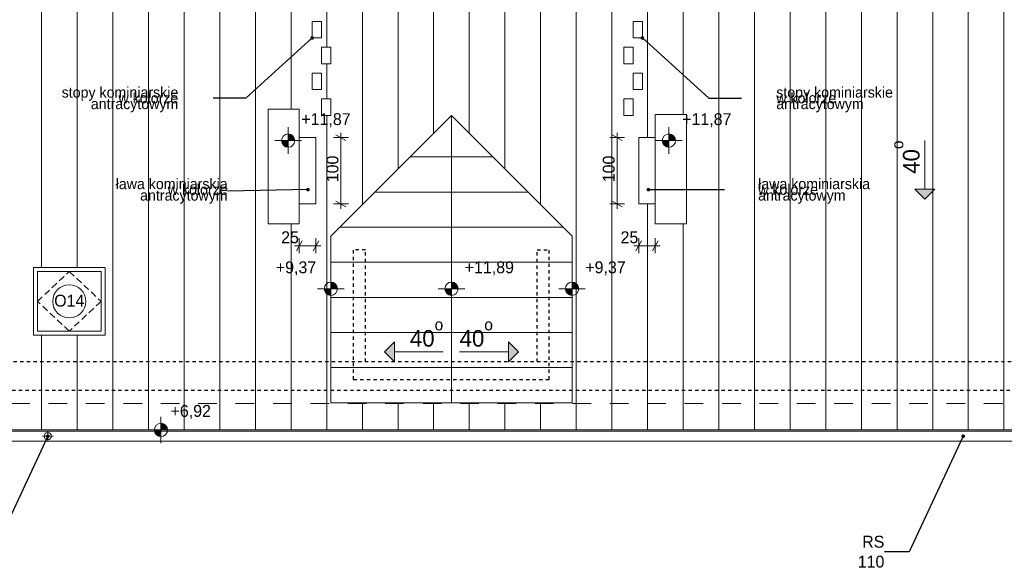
# Model space of a CAD drawing. Extents: x -21260 to 35740, y -2672 to 187028.
# Tile 115 of 120: x 1606 to 16459, y 168808 to 177056. Entities that reach past the tile are written whole.
import ezdxf

# ---------------------------------------------------------------- set-up
doc = ezdxf.new("R2010")
doc.units = 0
doc.header["$MEASUREMENT"] = 0
for name, pattern in [('Dashed', [564.444447, 282.222223, -282.222223]), ('Hidden Line', [100, 50, -50]), ('Krawędzie ukryte', [150, 100, -50])]:
    doc.linetypes.add(name, pattern=pattern)
for name, color, linetype in [('ARCH dach', 7, 'Continuous'), ('Arch wymiary', 7, 'Continuous'), ('INWENT RZĘDNE', 7, 'Continuous')]:
    doc.layers.add(name, color=color, linetype=linetype)
doc.layers.add('ARCH dach_Nr_Pióra__2', color=7, linetype='Continuous', lineweight=13, true_color=0x7f7f7f)
for name, color, linetype, lineweight in [('ARCH dach_Nr_Pióra__21', 7, 'Continuous', 13), ('Arch opisy okien_Nr_Pióra__21', 7, 'Continuous', 13), ('Arch opisy_Nr_Pióra__1', 7, 'Continuous', 25), ('Arch opisy_Nr_Pióra__21', 7, 'Continuous', 13), ('Arch wymiary_Nr_Pióra__5', 7, 'Continuous', 13), ('Arch wyposazenie_Nr_Pióra__21', 7, 'Continuous', 13), ('INWENT DACH_Nr_Pióra__21', 7, 'Continuous', 13), ('INWENT ODWODNIENIE_Nr_Pióra__21', 7, 'Continuous', 13), ('INWENT OPISY_Nr_Pióra__21', 7, 'Continuous', 13), ('INWENT RZĘDNE_Nr_Pióra__21', 7, 'Continuous', 13), ('INWENT. OKNA_Nr_Pióra__21', 7, 'Continuous', 13), ('INWENT.ŚCIANY_Nr_Pióra__1', 7, 'Continuous', 25), ('INWENT.ŚCIANY_Nr_Pióra__5', 7, 'Continuous', 13)]:
    doc.layers.add(name, color=color, linetype=linetype, lineweight=lineweight)
doc.styles.add('GENERATED_STYLE_1', font='txt')
doc.styles.add('GENERATED_STYLE_4', font='txt')
doc.styles.add('GENERATED_STYLE_5', font='txt')
doc.styles.add('GENERATED_STYLE_6', font='txt')
doc.dimstyles.new('GENERATED_STYLE__1', dxfattribs={"dimtxt": 179.999995, "dimasz": 114, "dimexe": 0.18, "dimexo": 0, "dimgap": 0.09, "dimtad": 1, "dimdec": 0, "dimlfac": 0.1, "dimzin": 0, "dimdsep": 46, "dimtxsty": 'GENERATED_STYLE_1', "dimblk": 'ARROWHEAD_2', "dimblk1": 'ARROWHEAD_2', "dimblk2": 'ARROWHEAD_2', "dimcen": 0.09, "dimclrd": 7, "dimclre": 7, "dimclrt": 7, "dimazin": 0, "dimtfac": 1, "dimtdec": 4, "dimtmove": 0, "dimatfit": 3, "dimfxl": 0, "dimtolj": 1, "dimtzin": 0, "dimarcsym": 0})
doc.dimstyles.new('GENERATED_STYLE__3', dxfattribs={"dimtxt": 179.999995, "dimasz": 114, "dimexe": 0.18, "dimexo": 0, "dimgap": 0.09, "dimtad": 1, "dimtih": 1, "dimtoh": 1, "dimdec": 0, "dimlfac": 0.1, "dimzin": 0, "dimdsep": 46, "dimtxsty": 'GENERATED_STYLE_1', "dimblk": 'ARROWHEAD_2', "dimblk1": 'ARROWHEAD_2', "dimblk2": 'ARROWHEAD_2', "dimcen": 0.09, "dimclrd": 7, "dimclre": 7, "dimclrt": 7, "dimazin": 0, "dimtfac": 1, "dimtdec": 4, "dimtmove": 0, "dimatfit": 3, "dimfxl": 0, "dimtolj": 1, "dimtzin": 0, "dimarcsym": 0})
doc.dimstyles.new('GENERATED_STYLE__6', dxfattribs={"dimtxt": 0.18, "dimasz": 109.44, "dimexe": 0.18, "dimexo": 0.0625, "dimgap": 0.09, "dimtad": 0, "dimtih": 1, "dimtoh": 1, "dimdec": 4, "dimzin": 0, "dimdsep": 46, "dimcen": 0.09, "dimadec": 0, "dimazin": 0, "dimtfac": 1, "dimtdec": 4, "dimtmove": 0, "dimatfit": 3, "dimldrblk": 'ARROWHEAD_11', "dimfxl": 0, "dimtolj": 1, "dimtzin": 0, "dimarcsym": 0})

# ---------------------------------------------------------------- blocks, each defined once
blk = doc.blocks.new('Linia_89', base_point=(15260, 175233))
at = {"layer": 'ARCH dach_Nr_Pióra__21', "linetype": 'Continuous'}
blk.add_hatch(color=256, dxfattribs=at).paths.add_polyline_path([(15260, 174347), (15110, 174497), (15410, 174497)], flags=0)
for p, q in [((15260, 175233), (15260, 174497)), ((15260, 174347), (15110, 174497)), ((15110, 174497), (15410, 174497)), ((15260, 174347), (15410, 174497))]:
    blk.add_line(p, q, dxfattribs=at)
blk = doc.blocks.new('Linia_95', base_point=(7995, 172043))
at = {"layer": 'ARCH dach_Nr_Pióra__21', "linetype": 'Continuous'}
blk.add_hatch(color=256, dxfattribs=at).paths.add_polyline_path([(7109, 172043), (7259, 172193), (7259, 171893)], flags=0)
for p, q in [((7109, 172043), (7259, 172193)), ((7259, 172193), (7259, 171893)), ((7109, 172043), (7259, 171893)), ((7995, 172043), (7259, 172043))]:
    blk.add_line(p, q, dxfattribs=at)
blk = doc.blocks.new('Linia_96', base_point=(8243, 172043))
at = {"layer": 'ARCH dach_Nr_Pióra__21', "linetype": 'Continuous'}
blk.add_hatch(color=256, dxfattribs=at).paths.add_polyline_path([(9129, 172043), (8979, 171893), (8979, 172193)], flags=0)
for p, q in [((9129, 172043), (8979, 172193)), ((8979, 171893), (8979, 172193)), ((8243, 172043), (8979, 172043)), ((9129, 172043), (8979, 171893))]:
    blk.add_line(p, q, dxfattribs=at)
blk = doc.blocks.new('*D766')
at = {"layer": 'Arch wymiary_Nr_Pióra__5', "linetype": 'Continuous'}
for p, q in [((6565, 175276), (6340, 175276)), ((6527, 175233), (6377, 175319)), ((6452, 175276), (6452, 175349)), ((6452, 174276), (6452, 175276)), ((6565, 174276), (6340, 174276)), ((6377, 174319), (6527, 174233)), ((6452, 174203), (6452, 174276))]:
    blk.add_line(p, q, dxfattribs=at)
at = {"layer": 'Arch wymiary_Nr_Pióra__5', "insert": (6416, 174603), "char_height": 180, "attachment_point": 7, "rotation": 90, "style": 'GENERATED_STYLE_1'}
blk.add_mtext('{100}', dxfattribs=at)
blk = doc.blocks.new('ARROWHEAD_2')
at = {"color": 0, "linetype": 'Continuous', "lineweight": 0}
for p, q in [((0, 0), (-1, 0)), ((-0.38, -0.66), (0.38, 0.66))]:
    blk.add_line(p, q, dxfattribs=at)
blk = doc.blocks.new('*D767')
at = {"layer": 'Arch wymiary_Nr_Pióra__5', "linetype": 'Continuous'}
for p, q in [((5751, 173644), (5824, 173644)), ((5867, 173719), (5781, 173569)), ((5824, 173532), (5824, 173757)), ((5824, 173644), (6074, 173644)), ((6031, 173569), (6117, 173719)), ((6074, 173532), (6074, 173757)), ((6074, 173644), (6147, 173644))]:
    blk.add_line(p, q, dxfattribs=at)
at = {"layer": 'Arch wymiary_Nr_Pióra__5', "insert": (5550, 173680), "char_height": 180, "attachment_point": 7, "style": 'GENERATED_STYLE_1'}
blk.add_mtext('{25}', dxfattribs=at)
blk = doc.blocks.new('*D768')
at = {"layer": 'Arch wymiary_Nr_Pióra__5', "linetype": 'Continuous'}
for p, q in [((10871, 173644), (10944, 173644)), ((10987, 173719), (10901, 173569)), ((10944, 173532), (10944, 173757)), ((10944, 173644), (11194, 173644)), ((11151, 173569), (11237, 173719)), ((11194, 173532), (11194, 173757)), ((11194, 173644), (11267, 173644))]:
    blk.add_line(p, q, dxfattribs=at)
at = {"layer": 'Arch wymiary_Nr_Pióra__5', "insert": (10670, 173680), "char_height": 180, "attachment_point": 7, "style": 'GENERATED_STYLE_1'}
blk.add_mtext('{25}', dxfattribs=at)
blk = doc.blocks.new('*D769')
at = {"layer": 'Arch wymiary_Nr_Pióra__5', "linetype": 'Continuous'}
for p, q in [((10732, 175276), (10507, 175276)), ((10695, 175233), (10545, 175319)), ((10620, 175276), (10620, 175349)), ((10620, 174276), (10620, 175276)), ((10732, 174276), (10507, 174276)), ((10545, 174319), (10695, 174233)), ((10620, 174203), (10620, 174276))]:
    blk.add_line(p, q, dxfattribs=at)
at = {"layer": 'Arch wymiary_Nr_Pióra__5', "insert": (10584, 174603), "char_height": 180, "attachment_point": 7, "rotation": 90, "style": 'GENERATED_STYLE_1'}
blk.add_mtext('{100}', dxfattribs=at)
blk = doc.blocks.new('Koty wysokościowe_10', base_point=(3737, 170866))
at = {"layer": 'INWENT RZĘDNE_Nr_Pióra__21', "linetype": 'Continuous'}
for points in [[(3737, 170866), (3837, 170866), (3830, 170904), (3808, 170937), (3776, 170958), (3737, 170966)], [(3737, 170866), (3637, 170866), (3645, 170828), (3667, 170795), (3699, 170773), (3737, 170766)]]:
    blk.add_hatch(color=256, dxfattribs=at).paths.add_polyline_path(points, flags=0)
for p, q in [((3737, 170666), (3737, 171066)), ((3537, 170866), (3937, 170866))]:
    blk.add_line(p, q, dxfattribs=at)
blk.add_circle((3737, 170866), 100, dxfattribs=at)
at = {"layer": 'INWENT RZĘDNE_Nr_Pióra__21', "insert": (3882, 171029), "char_height": 180, "attachment_point": 7, "style": 'GENERATED_STYLE_1'}
blk.add_mtext('{+6,92}', dxfattribs=at)
blk = doc.blocks.new('Koty wysokościowe_23', base_point=(5656, 175232))
at = {"layer": 'INWENT RZĘDNE_Nr_Pióra__21', "linetype": 'Continuous'}
for points in [[(5656, 175232), (5756, 175232), (5748, 175270), (5726, 175302), (5694, 175324), (5656, 175332)], [(5656, 175232), (5556, 175232), (5563, 175193), (5585, 175161), (5617, 175139), (5656, 175132)]]:
    blk.add_hatch(color=256, dxfattribs=at).paths.add_polyline_path(points, flags=0)
for p, q in [((5656, 175032), (5656, 175432)), ((5456, 175232), (5856, 175232))]:
    blk.add_line(p, q, dxfattribs=at)
blk.add_circle((5656, 175232), 100, dxfattribs=at)
at = {"layer": 'INWENT RZĘDNE_Nr_Pióra__21', "insert": (5856, 175432), "char_height": 180, "attachment_point": 7, "style": 'GENERATED_STYLE_1'}
blk.add_mtext('{+11,87}', dxfattribs=at)
blk = doc.blocks.new('Koty wysokościowe_24', base_point=(11400, 175232))
at = {"layer": 'INWENT RZĘDNE_Nr_Pióra__21', "linetype": 'Continuous'}
for points in [[(11400, 175232), (11500, 175232), (11492, 175270), (11470, 175302), (11438, 175324), (11400, 175332)], [(11400, 175232), (11300, 175232), (11307, 175193), (11329, 175161), (11361, 175139), (11400, 175132)]]:
    blk.add_hatch(color=256, dxfattribs=at).paths.add_polyline_path(points, flags=0)
for p, q in [((11400, 175032), (11400, 175432)), ((11200, 175232), (11600, 175232))]:
    blk.add_line(p, q, dxfattribs=at)
blk.add_circle((11400, 175232), 100, dxfattribs=at)
at = {"layer": 'INWENT RZĘDNE_Nr_Pióra__21', "insert": (11600, 175432), "char_height": 180, "attachment_point": 7, "style": 'GENERATED_STYLE_1'}
blk.add_mtext('{+11,87}', dxfattribs=at)
blk = doc.blocks.new('Koty wysokościowe_25', base_point=(8119, 172996))
at = {"layer": 'INWENT RZĘDNE_Nr_Pióra__21', "linetype": 'Continuous'}
for points in [[(8119, 172996), (8219, 172996), (8211, 173034), (8190, 173067), (8157, 173089), (8119, 173096)], [(8119, 172996), (8019, 172996), (8027, 172958), (8048, 172925), (8081, 172904), (8119, 172896)]]:
    blk.add_hatch(color=256, dxfattribs=at).paths.add_polyline_path(points, flags=0)
for p, q in [((8119, 172796), (8119, 173196)), ((7919, 172996), (8319, 172996))]:
    blk.add_line(p, q, dxfattribs=at)
blk.add_circle((8119, 172996), 100, dxfattribs=at)
at = {"layer": 'INWENT RZĘDNE_Nr_Pióra__21', "insert": (8319, 173196), "char_height": 180, "attachment_point": 7, "style": 'GENERATED_STYLE_1'}
blk.add_mtext('{+11,89}', dxfattribs=at)
blk = doc.blocks.new('Koty wysokościowe_32', base_point=(9938, 172996))
at = {"layer": 'INWENT RZĘDNE_Nr_Pióra__21', "linetype": 'Continuous'}
for points in [[(9938, 172996), (10038, 172996), (10031, 173034), (10009, 173067), (9977, 173089), (9938, 173096)], [(9938, 172996), (9838, 172996), (9846, 172958), (9868, 172925), (9900, 172904), (9938, 172896)]]:
    blk.add_hatch(color=256, dxfattribs=at).paths.add_polyline_path(points, flags=0)
for p, q in [((9938, 172796), (9938, 173196)), ((9738, 172996), (10138, 172996))]:
    blk.add_line(p, q, dxfattribs=at)
blk.add_circle((9938, 172996), 100, dxfattribs=at)
at = {"layer": 'INWENT RZĘDNE_Nr_Pióra__21', "insert": (10138, 173196), "char_height": 180, "attachment_point": 7, "style": 'GENERATED_STYLE_1'}
blk.add_mtext('{+9,37}', dxfattribs=at)
blk = doc.blocks.new('Koty wysokościowe_33', base_point=(6300, 172996))
at = {"layer": 'INWENT RZĘDNE_Nr_Pióra__21', "linetype": 'Continuous'}
for points in [[(6300, 172996), (6400, 172996), (6392, 173034), (6370, 173067), (6338, 173089), (6300, 173096)], [(6300, 172996), (6200, 172996), (6207, 172958), (6229, 172925), (6262, 172904), (6300, 172896)]]:
    blk.add_hatch(color=256, dxfattribs=at).paths.add_polyline_path(points, flags=0)
for p, q in [((6300, 172796), (6300, 173196)), ((6100, 172996), (6500, 172996))]:
    blk.add_line(p, q, dxfattribs=at)
blk.add_circle((6300, 172996), 100, dxfattribs=at)
at = {"layer": 'INWENT RZĘDNE_Nr_Pióra__21', "insert": (5470, 173196), "char_height": 180, "attachment_point": 7, "style": 'GENERATED_STYLE_1'}
blk.add_mtext('{+9,37}', dxfattribs=at)
blk = doc.blocks.new('ARROWHEAD_11')
at = {"color": 0, "linetype": 'Continuous', "lineweight": 0}
blk.add_line((0, 0), (-1, 0), dxfattribs=at)
at = {"color": 0, "linetype": 'Continuous', "lineweight": 0, "const_width": 0.25, "flags": 128}
blk.add_lwpolyline([(-0.125, 0, 1), (0.125, 0, 1)], format="xyb", close=True, dxfattribs=at)

msp = doc.modelspace()

# ---------------------------------------------------------------- linework, layer by layer
at = {"layer": 'ARCH dach_Nr_Pióra__2', "linetype": 'Continuous'}
for p, q in [((1936.1, 183695.9), (1936.1, 173315.9)), ((3549.2, 183695.9), (3549.2, 170865.9)), ((4086.9, 183695.9), (4086.9, 170865.9)), ((4624.6, 183695.9), (4624.6, 170865.9)), ((5162.2, 183695.9), (5162.2, 170865.9)), ((2473.8, 181245.9), (2473.8, 173315.9)), ((3011.5, 181245.9), (3011.5, 170865.9)), ((5699.9, 177605.9), (5699.9, 175705.9)), ((6237.6, 177605.9), (6237.6, 176640.9)), ((6775.3, 177605.9), (6775.3, 174264.5)), ((7313, 177605.9), (7313, 174802.7)), ((7850.7, 177605.9), (7850.7, 175340.8)), ((8388.3, 177605.9), (8388.3, 175340)), ((8926, 177605.9), (8926, 174801.8)), ((9463.7, 177605.9), (9463.7, 174263.6)), ((10001.4, 177605.9), (10001.4, 170865.9)), ((10539.1, 177605.9), (10539.1, 170865.9)), ((11076.8, 177605.9), (11076.8, 175275.9)), ((11614.4, 177605.9), (11614.4, 175625.9)), ((12152.1, 177605.9), (12152.1, 170865.9)), ((12689.8, 177605.9), (12689.8, 170865.9)), ((13227.5, 177605.9), (13227.5, 170865.9)), ((13765.2, 177605.9), (13765.2, 170865.9)), ((14302.9, 177605.9), (14302.9, 170865.9)), ((14840.5, 177605.9), (14840.5, 170865.9)), ((15378.2, 177605.9), (15378.2, 170865.9)), ((15915.9, 177605.9), (15915.9, 170865.9)), ((16453.6, 177605.9), (16453.6, 170865.9)), ((6237.6, 176390.9), (6237.6, 175860.9)), ((6237.6, 175610.9), (6237.6, 170865.9)), ((7496, 174985.9), (8742.1, 174985.9)), ((6966.5, 174455.9), (9271.6, 174455.9)), ((11076.8, 174275.9), (11076.8, 170865.9)), ((5699.9, 173975.9), (5699.9, 170865.9)), ((6437, 173925.9), (9801.2, 173925.9)), ((11614.4, 173975.9), (11614.4, 170865.9)), ((6299.8, 173395.9), (9938.4, 173395.9)), ((6299.8, 172865.9), (9938.4, 172865.9)), ((1936.1, 172295.9), (1936.1, 170865.9)), ((2473.8, 172295.9), (2473.8, 170865.9)), ((6299.8, 172335.9), (9938.4, 172335.9)), ((6299.8, 171805.9), (9938.4, 171805.9)), ((6775.3, 171275.9), (6775.3, 170865.9)), ((7313, 171275.9), (7313, 170865.9)), ((7850.7, 171275.9), (7850.7, 170865.9)), ((8388.3, 171275.9), (8388.3, 170865.9)), ((8926, 171275.9), (8926, 170865.9)), ((9463.7, 171275.9), (9463.7, 170865.9))]:
    msp.add_line(p, q, dxfattribs=at)
at = {"layer": 'Arch opisy okien_Nr_Pióra__21', "linetype": 'Continuous'}
msp.add_circle((2354.1, 172805.9), 250, dxfattribs=at)
at = {"layer": 'Arch wyposazenie_Nr_Pióra__21', "linetype": 'Continuous'}
for p, q in [((6019.1, 177030.9), (6159.1, 177030.9)), ((6019.1, 176780.9), (6019.1, 177030.9)), ((6159.1, 177030.9), (6159.1, 176780.9)), ((10999, 177030.9), (10859, 177030.9)), ((10859, 177030.9), (10859, 176780.9)), ((10999, 176780.9), (10999, 177030.9)), ((6159.1, 176780.9), (6019.1, 176780.9)), ((10859, 176780.9), (10999, 176780.9)), ((6159.1, 176640.9), (6159.1, 176390.9)), ((6299.1, 176640.9), (6159.1, 176640.9)), ((6299.1, 176390.9), (6299.1, 176640.9)), ((10719, 176640.9), (10859, 176640.9)), ((10719, 176390.9), (10719, 176640.9)), ((10859, 176640.9), (10859, 176390.9)), ((6159.1, 176390.9), (6299.1, 176390.9)), ((10859, 176390.9), (10719, 176390.9)), ((6019.1, 176250.9), (6159.1, 176250.9)), ((6019.1, 176000.9), (6019.1, 176250.9)), ((6159.1, 176250.9), (6159.1, 176000.9)), ((10999, 176250.9), (10859, 176250.9)), ((10859, 176250.9), (10859, 176000.9)), ((10999, 176000.9), (10999, 176250.9)), ((6159.1, 176000.9), (6019.1, 176000.9)), ((6299.1, 175860.9), (6159.1, 175860.9)), ((6159.1, 175860.9), (6159.1, 175610.9)), ((6299.1, 175610.9), (6299.1, 175860.9)), ((10719, 175860.9), (10859, 175860.9)), ((10719, 175610.9), (10719, 175860.9)), ((10859, 176000.9), (10999, 176000.9)), ((10859, 175860.9), (10859, 175610.9)), ((6159.1, 175610.9), (6299.1, 175610.9)), ((10859, 175610.9), (10719, 175610.9)), ((5824.1, 175275.9), (5824.1, 174275.9)), ((6074.1, 175275.9), (5824.1, 175275.9)), ((6074.1, 174275.9), (6074.1, 175275.9)), ((10944.1, 175275.9), (10944.1, 174275.9)), ((11194.1, 175275.9), (10944.1, 175275.9)), ((11194.1, 174275.9), (11194.1, 175275.9)), ((5824.1, 174275.9), (6074.1, 174275.9)), ((10944.1, 174275.9), (11194.1, 174275.9))]:
    msp.add_line(p, q, dxfattribs=at)
at = {"layer": 'INWENT DACH_Nr_Pióra__21', "linetype": 'Continuous'}
for p, q in [((6299.8, 173788.5), (8119.1, 175609.5)), ((8119.1, 171275.9), (8119.1, 175609.5)), ((9938.4, 173788.5), (8119.1, 175609.5)), ((6299.8, 171275.9), (6299.8, 173788.5)), ((9938.4, 171275.9), (9938.4, 173788.5)), ((6299.8, 171275.9), (9938.4, 171275.9)), ((-11505.9, 170865.9), (32584.1, 170865.9)), ((-11505.9, 170845.9), (32584.1, 170845.9)), ((-11505.9, 170695.9), (32584.1, 170695.9))]:
    msp.add_line(p, q, dxfattribs=at)
at = {"layer": 'INWENT DACH_Nr_Pióra__21', "linetype": 'Dashed'}
msp.add_line((-11505.9, 171265.9), (32584.1, 171265.9), dxfattribs=at)
at = {"layer": 'INWENT ODWODNIENIE_Nr_Pióra__21', "linetype": 'Continuous'}
for p, q in [((2029.1, 170690.9), (2029.1, 170850.9)), ((1949.1, 170770.9), (2109.1, 170770.9))]:
    msp.add_line(p, q, dxfattribs=at)
msp.add_circle((2029.1, 170770.9), 55, dxfattribs=at)
at = {"layer": 'INWENT. OKNA_Nr_Pióra__21', "linetype": 'Continuous'}
for p, q in [((1814.1, 173315.9), (1814.1, 172295.9)), ((2894.1, 173315.9), (1814.1, 173315.9)), ((1874.1, 173255.9), (1874.1, 172355.9)), ((2834.1, 173255.9), (1874.1, 173255.9)), ((2834.1, 172355.9), (2834.1, 173255.9)), ((2894.1, 172295.9), (2894.1, 173315.9)), ((1814.1, 172295.9), (2894.1, 172295.9)), ((1874.1, 172355.9), (2834.1, 172355.9))]:
    msp.add_line(p, q, dxfattribs=at)
at = {"layer": 'INWENT. OKNA_Nr_Pióra__21', "linetype": 'Krawędzie ukryte'}
for p, q in [((1874.1, 172805.9), (2354.1, 173255.9)), ((2354.1, 173255.9), (2834.1, 172805.9)), ((2354.1, 172355.9), (1874.1, 172805.9)), ((2834.1, 172805.9), (2354.1, 172355.9))]:
    msp.add_line(p, q, dxfattribs=at)
at = {"layer": 'INWENT.ŚCIANY_Nr_Pióra__1', "linetype": 'Hidden Line'}
for p, q in [((6644.1, 171625.9), (6644.1, 173581.9)), ((6824.1, 173581.9), (6644.1, 173581.9)), ((6824.1, 171895.9), (6824.1, 173581.9)), ((9414.1, 171895.9), (9414.1, 173581.9)), ((9414.1, 173581.9), (9594.1, 173581.9)), ((9594.1, 171625.9), (9594.1, 173581.9)), ((-10585.9, 171895.9), (31544.1, 171895.9)), ((6644.1, 171625.9), (9594.1, 171625.9)), ((-10905.9, 171465.9), (31984.1, 171465.9))]:
    msp.add_line(p, q, dxfattribs=at)
at = {"layer": 'INWENT.ŚCIANY_Nr_Pióra__5', "linetype": 'Continuous'}
for p, q in [((5354.1, 175705.9), (5354.1, 173975.9)), ((5354.1, 175705.9), (5824.1, 175705.9)), ((5824.1, 175705.9), (5824.1, 173975.9)), ((11194.1, 175625.9), (11194.1, 173975.9)), ((11194.1, 175625.9), (11664.1, 175625.9)), ((11664.1, 175625.9), (11664.1, 173975.9)), ((5354.1, 173975.9), (5824.1, 173975.9)), ((11194.1, 173975.9), (11664.1, 173975.9))]:
    msp.add_line(p, q, dxfattribs=at)

# ---------------------------------------------------------------- block references
at = {"layer": 'ARCH dach', "linetype": 'Continuous'}
for name, p in [('Linia_89', (15259.9, 175233.1)), ('Linia_95', (7995.2, 172042.8)), ('Linia_96', (8242.9, 172042.8))]:
    msp.add_blockref(name, p, dxfattribs=at)
at = {"layer": 'INWENT RZĘDNE'}
for name, p in [('Koty wysokościowe_23', (5655.5, 175231.7)), ('Koty wysokościowe_24', (11399.6, 175231.7)), ('Koty wysokościowe_33', (6299.8, 172996.1)), ('Koty wysokościowe_25', (8119.1, 172996.1)), ('Koty wysokościowe_32', (9938.4, 172996.1)), ('Koty wysokościowe_10', (3737.3, 170865.9))]:
    msp.add_blockref(name, p, dxfattribs=at)

# ---------------------------------------------------------------- texts
at = {"layer": 'Arch opisy okien_Nr_Pióra__21', "linetype": 'Continuous', "insert": (2354.1, 172906.1), "char_height": 180, "attachment_point": 2, "style": 'GENERATED_STYLE_6'}
msp.add_mtext('{O14}', dxfattribs=at)
at = {"layer": 'Arch opisy_Nr_Pióra__1', "linetype": 'Continuous', "insert": (15183.3, 175233.1), "char_height": 250, "attachment_point": 9, "rotation": 90, "style": 'GENERATED_STYLE_4'}
msp.add_mtext('{40\\A1{\\H0.7x;\\So^  ;}}', dxfattribs=at)
at = {"layer": 'Arch opisy_Nr_Pióra__1', "linetype": 'Continuous', "char_height": 250, "style": 'GENERATED_STYLE_4'}
for insert, attachment_point in [((7995.2, 172119.4), 9), ((8242.9, 172119.4), 7)]:
    msp.add_mtext('{40\\A1{\\H0.7x;\\So^  ;}}', dxfattribs=dict(at, insert=insert, attachment_point=attachment_point))
at = {"layer": 'Arch opisy_Nr_Pióra__21', "linetype": 'Continuous', "char_height": 160, "line_spacing_factor": 0.324629, "style": 'GENERATED_STYLE_5'}
for s, insert, width, attachment_point in [('{stopy kominiarskie\\Pw kolorze antracytowym}', (3999.1, 175848.8), 2046.695, 6), ('{stopy kominiarskie\\Pw kolorze antracytowym}', (13019, 175848.8), 2046.695, 4), ('{ława kominiarskia\\Pw kolorze antracytowym}', (4742.7, 174468.4), 2027.404, 6), ('{ława kominiarskia\\Pw kolorze antracytowym}', (12745.3, 174468.4), 2027.404, 4)]:
    msp.add_mtext(s, dxfattribs=dict(at, insert=insert, width=width, attachment_point=attachment_point))
at = {"layer": 'INWENT OPISY_Nr_Pióra__21', "linetype": 'Continuous', "insert": (14649.7, 169027.9), "char_height": 180, "width": 692.895, "attachment_point": 6, "style": 'GENERATED_STYLE_4'}
msp.add_mtext('{RS 110}', dxfattribs=at)

# ---------------------------------------------------------------- dimensions: what is measured, and where the dimension line sits
at = {"layer": 'Arch wymiary', "linetype": 'Continuous'}
for base, p1, p2, picture, middle in [((6452.5, 174275.9), (6074.1, 174275.9), (6074.1, 175275.9), '*D766', (6326.5, 174807.9)), ((10619.6, 174275.9), (10944.1, 174275.9), (10944.1, 175275.9), '*D769', (10493.6, 174807.9))]:
    dim = msp.add_linear_dim(base=base, p1=p1, p2=p2, angle=90, dimstyle='GENERATED_STYLE__1', dxfattribs=at)
    dim.commit()
    dim.dimension.update_dxf_attribs({"geometry": picture, "text_midpoint": middle})
for base, p1, p2, picture, middle in [((5824.1, 173644.5), (5824.1, 174275.9), (6074.1, 174275.9), '*D767', (5686.9, 173770.5)), ((10944.1, 173644.5), (10944.1, 174275.9), (11194.1, 174275.9), '*D768', (10806.9, 173770.5))]:
    dim = msp.add_linear_dim(base=base, p1=p1, p2=p2, dimstyle='GENERATED_STYLE__3', dxfattribs=at)
    dim.commit()
    dim.dimension.update_dxf_attribs({"geometry": picture, "text_midpoint": middle})

# ---------------------------------------------------------------- leaders
at = {"layer": 'Arch opisy_Nr_Pióra__21', "linetype": 'Continuous', "annotation_type": 0, "has_hookline": 1, "hookline_direction": 1, "text_width": 1584.8}
for points in [[(6019.1, 176780.9), (5018.4, 175871.6), (4525.1, 175871.6)], [(10999, 176780.9), (11999.8, 175871.6), (12493.1, 175871.6)], [(5955.7, 174491.3), (4742.8, 174468.4)], [(11089.7, 174491.3), (12238.7, 174491.3)]]:
    msp.add_leader(points, dimstyle='GENERATED_STYLE__6', dxfattribs=at)
at = {"layer": 'INWENT OPISY_Nr_Pióra__21', "linetype": 'Continuous', "annotation_type": 0, "has_hookline": 1, "hookline_direction": 1, "text_width": 437.1}
for points in [[(2029.1, 170770.9), (1214.7, 169027.9), (839.8, 169027.9)], [(15839.1, 170770.9), (15024.7, 169027.9), (14649.8, 169027.9)]]:
    msp.add_leader(points, dimstyle='GENERATED_STYLE__6', dxfattribs=at)

doc.saveas('drawing.dxf')
